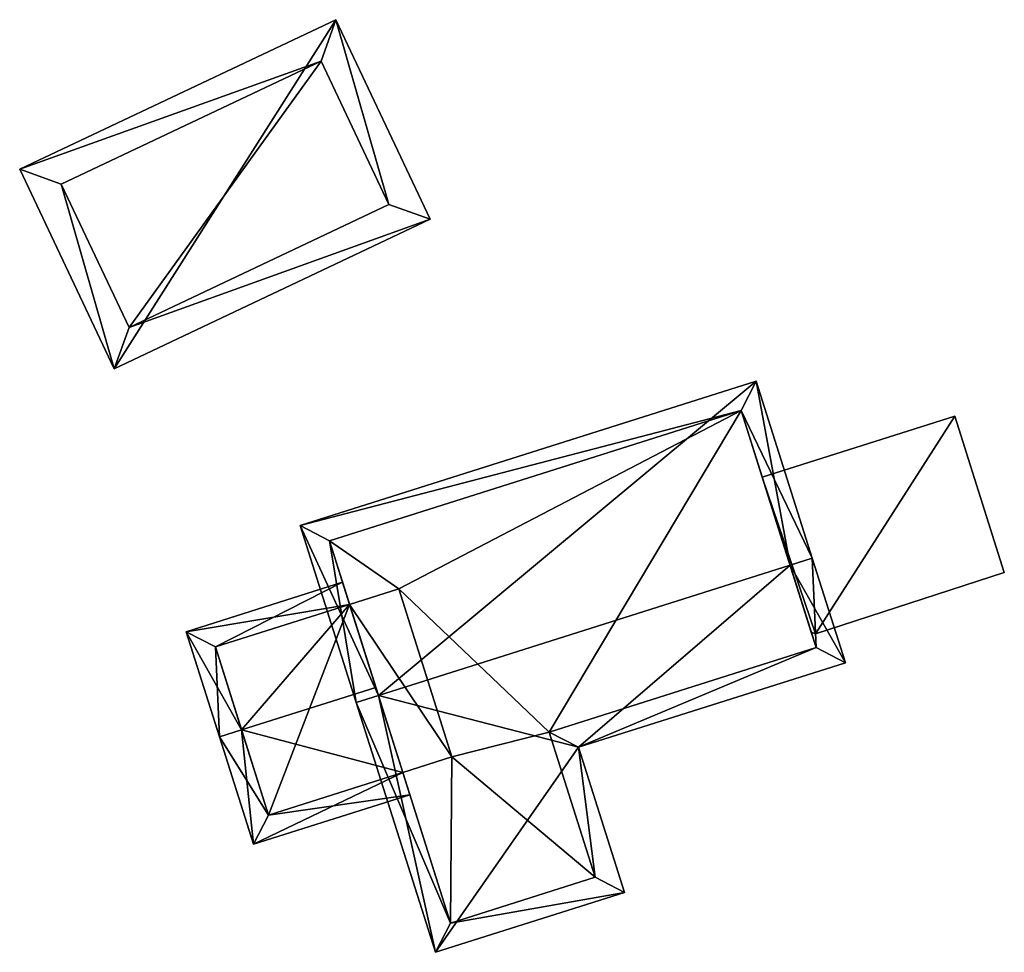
# Model space of a CAD drawing. Header units: inches. Extents: x 2523744 to 2528136, y 1148995 to 1152010.
# Tile 31 of 256: x 2524760 to 2524792, y 1149647 to 1149677. Entities that reach past the tile are written whole.
import ezdxf

# ---------------------------------------------------------------- set-up
doc = ezdxf.new("R2010")
doc.units = ezdxf.units.IN
doc.header["$MEASUREMENT"] = 0
doc.layers.add('Gebaeude Einzelhaus', color=10, linetype='Continuous')
doc.layers.add('Offenes Gebaeude', color=10, linetype='Continuous')

msp = doc.modelspace()

# ---------------------------------------------------------------- meshes
at = {"layer": 'Gebaeude Einzelhaus'}
mesh = msp.add_polyface(dxfattribs=at)
corners = [(2524770.485, 1149677.469, 429.66), (2524763.359, 1149666.239, 430.608), (2524773.524, 1149671.051, 430.608), (2524760.32, 1149672.656, 429.66), (2524772.193, 1149671.528, 430.474), (2524763.835, 1149667.57, 430.474), (2524770.009, 1149676.138, 429.793), (2524761.651, 1149672.18, 429.794), (2524772.193, 1149671.528, 424.383), (2524770.009, 1149676.138, 424.383), (2524761.651, 1149672.18, 424.383), (2524763.835, 1149667.57, 424.383)]
mesh.append_faces([[corners[k] for k in face] for face in [(7, 5, 1), (6, 7, 3), (3, 7, 1), (4, 6, 0), (0, 6, 3), (2, 5, 4), (1, 5, 2), (2, 4, 0), (3, 1, 0), (0, 1, 2)]], dxfattribs={"color": 13})
mesh.append_faces([[corners[k] for k in face] for face in [(9, 11, 10), (8, 11, 9), (4, 11, 8), (5, 11, 4), (10, 11, 7), (7, 11, 5), (9, 10, 6), (6, 10, 7), (8, 9, 6), (4, 8, 6)]], dxfattribs={"color": 41})
mesh = msp.add_polyface(dxfattribs=at)
corners = [(2524771.856, 1149655.733, 433.037), (2524771.141, 1149655.506, 433.037), (2524773.686, 1149647.473, 429.363), (2524778.284, 1149654.068, 431.499), (2524779.764, 1149649.398, 429.363), (2524785.091, 1149659.925, 433.037), (2524786.871, 1149656.788, 431.499), (2524785.805, 1149660.151, 433.037), (2524784.003, 1149665.841, 430.667), (2524769.339, 1149661.198, 430.667), (2524778.823, 1149649.886, 429.69), (2524774.175, 1149648.414, 429.69), (2524785.93, 1149657.276, 431.826), (2524777.343, 1149654.556, 431.826), (2524783.514, 1149664.9, 430.965), (2524770.28, 1149660.709, 430.965), (2524777.343, 1149654.556, 422.554), (2524778.823, 1149649.886, 422.554), (2524785.93, 1149657.276, 422.554), (2524785.773, 1149657.771, 427.502), (2524785.773, 1149657.771, 427.602), (2524784.193, 1149662.757, 426.792), (2524783.514, 1149664.9, 422.554), (2524784.193, 1149662.757, 426.892), (2524770.28, 1149660.709, 422.554), (2524772.641, 1149653.255, 429.999), (2524772.641, 1149653.255, 422.554), (2524774.175, 1149648.414, 422.554), (2524770.929, 1149658.661, 430.097), (2524771.773, 1149655.995, 430.844), (2524770.929, 1149658.661, 422.554), (2524774.219, 1149653.755, 422.554), (2524772.506, 1149659.161, 422.554)]
mesh.append_faces([[corners[k] for k in face] for face in [(0, 11, 1), (15, 0, 1), (1, 11, 2), (14, 15, 9), (9, 15, 1), (8, 14, 9), (5, 14, 7), (12, 5, 7), (7, 14, 8), (6, 12, 7), (13, 12, 3), (10, 13, 3), (3, 12, 6), (4, 11, 10), (2, 11, 4), (4, 10, 3), (0, 9, 1), (7, 8, 5), (5, 8, 0), (0, 8, 9), (5, 6, 7), (0, 3, 5), (5, 3, 6), (0, 2, 3), (3, 2, 4), (0, 1, 2)]], dxfattribs={"color": 13})
mesh.append_faces([[corners[k] for k in face] for face in [(16, 22, 18), (16, 32, 22), (22, 32, 24), (24, 32, 30), (16, 31, 32), (31, 27, 26), (16, 17, 31), (31, 17, 27), (10, 11, 17), (17, 11, 27), (28, 24, 30), (28, 15, 24), (25, 0, 29), (29, 0, 28), (28, 0, 15), (27, 11, 26), (26, 11, 25), (25, 11, 0), (15, 14, 24), (24, 14, 22), (5, 20, 23), (21, 14, 23), (23, 14, 5), (21, 22, 14), (19, 18, 21), (21, 18, 22), (20, 12, 19), (12, 20, 5), (19, 12, 18), (12, 13, 18), (18, 13, 16), (13, 10, 16), (16, 10, 17)]], dxfattribs={"color": 41})
mesh = msp.add_polyface(dxfattribs=at)
corners = [(2524767.456, 1149654.628, 430.844), (2524771.773, 1149655.995, 430.844), (2524770.929, 1149658.661, 430.097), (2524765.67, 1149657.783, 429.897), (2524770.702, 1149659.377, 429.897), (2524766.741, 1149654.401, 430.844), (2524767.836, 1149650.946, 429.778), (2524772.641, 1149653.255, 429.999), (2524772.868, 1149652.54, 429.778), (2524766.611, 1149657.294, 430.097), (2524768.325, 1149651.888, 429.999), (2524766.611, 1149657.294, 422.554), (2524770.929, 1149658.661, 422.554), (2524768.325, 1149651.888, 422.554), (2524772.641, 1149653.255, 422.554), (2524772.506, 1149659.161, 422.554), (2524774.219, 1149653.755, 422.554)]
mesh.append_faces([[corners[k] for k in face] for face in [(5, 10, 6), (6, 10, 8), (8, 10, 7), (5, 0, 10), (4, 9, 3), (3, 9, 5), (5, 9, 0), (4, 2, 9), (0, 7, 1), (0, 6, 7), (7, 6, 8), (0, 5, 6), (0, 3, 5), (0, 2, 3), (3, 2, 4), (0, 1, 2)]], dxfattribs={"color": 13})
mesh.append_faces([[corners[k] for k in face] for face in [(12, 13, 11), (12, 14, 13), (12, 16, 14), (12, 15, 16), (7, 10, 14), (14, 10, 13), (0, 13, 10), (0, 11, 13), (0, 9, 11), (11, 2, 12), (11, 9, 2)]], dxfattribs={"color": 41})
at = {"layer": 'Offenes Gebaeude'}
mesh = msp.add_polyface(dxfattribs=at)
corners = [(2524785.904, 1149657.713, 427.615), (2524791.98, 1149659.693, 427.609), (2524790.389, 1149664.72, 426.892), (2524784.193, 1149662.757, 426.892), (2524785.773, 1149657.771, 427.602), (2524791.98, 1149659.693, 427.509), (2524790.389, 1149664.72, 426.792), (2524784.193, 1149662.757, 426.792), (2524785.904, 1149657.713, 427.515), (2524785.773, 1149657.771, 427.502)]
mesh.append_faces([[corners[k] for k in face] for face in [(0, 3, 4), (0, 2, 3), (0, 1, 2)]], dxfattribs={"color": 13})
mesh.append_faces([[corners[k] for k in face] for face in [(5, 8, 6), (6, 8, 7), (7, 8, 9), (8, 4, 9), (8, 0, 4), (1, 8, 5), (1, 0, 8), (6, 7, 2), (2, 7, 3), (2, 5, 6), (2, 1, 5)]], dxfattribs={"color": 41})

doc.saveas('drawing.dxf')
